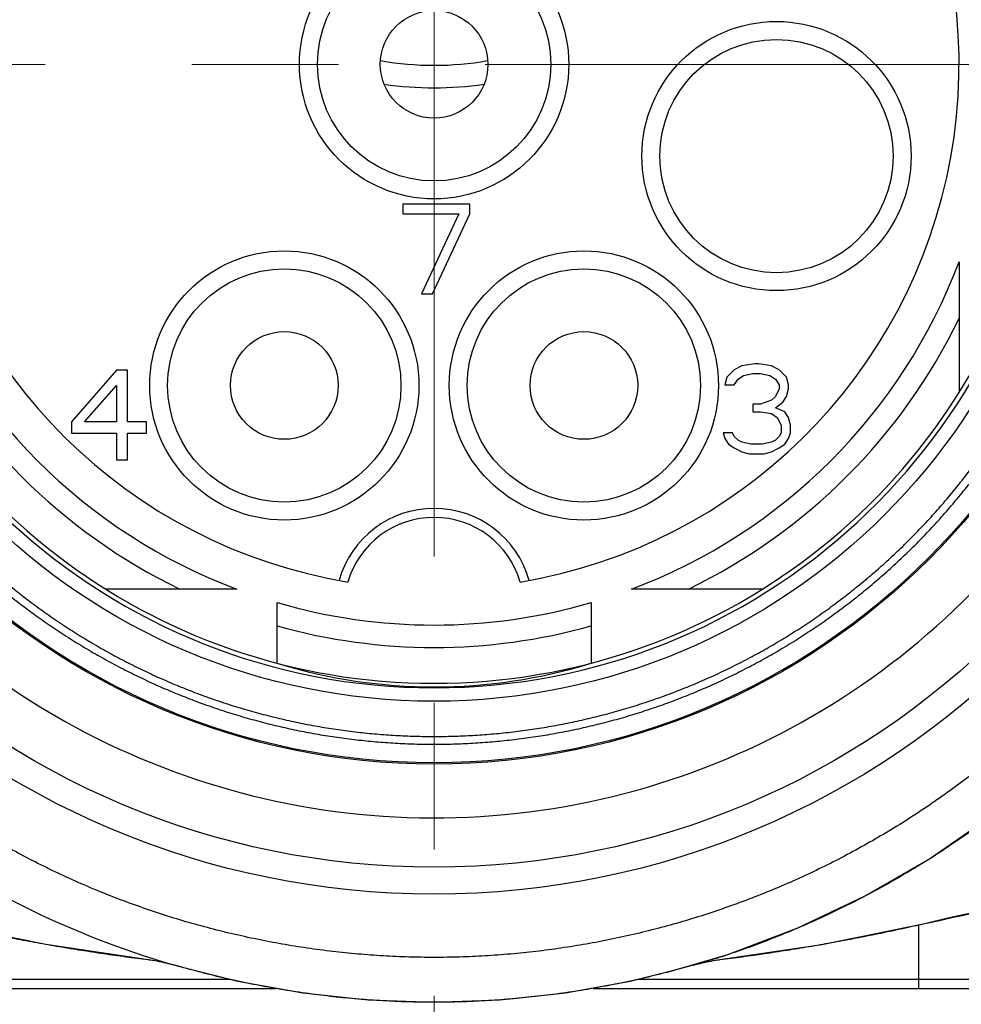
# Model space of a CAD drawing. Header units: millimetres. Extents: x 0 to 594, y 0 to 420.
# Tile 49 of 132: x 190 to 200, y 246 to 257. Entities that reach past the tile are written whole.
import ezdxf

# ---------------------------------------------------------------- set-up
doc = ezdxf.new("R2010")
doc.units = ezdxf.units.MM
doc.header["$LTSCALE"] = 0.257233
doc.linetypes.add('CENTER', pattern=[50.8, 31.75, -6.35, 6.35, -6.35])
doc.layers.add('NoLayerName_001', color=7, linetype='Continuous')
doc.layers.add('NoLayerName_006', color=7, linetype='Continuous')

msp = doc.modelspace()

# ---------------------------------------------------------------- linework, layer by layer
at = {"layer": 'NoLayerName_001', "color": 2, "linetype": 'CENTER', "lineweight": 13}
for p, q in [((194.5831, 272.0514), (194.5831, 240.6013)), ((182.0831, 256.3013), (207.0831, 256.3013))]:
    msp.add_line(p, q, dxfattribs=at)
at = {"layer": 'NoLayerName_001', "color": 7, "linetype": 'Continuous', "lineweight": 25}
for p, q in [((194.2331, 254.7413), (194.2331, 254.6349)), ((194.9831, 254.7413), (194.2331, 254.7413)), ((194.2331, 254.6349), (194.8581, 254.6349)), ((194.8581, 254.6349), (194.4415, 253.7413)), ((194.5665, 253.7413), (194.9831, 254.6349)), ((194.9831, 254.6349), (194.9831, 254.7413)), ((200.4331, 254.1013), (200.4331, 252.6424)), ((194.4415, 253.7413), (194.5665, 253.7413)), ((191.0431, 252.8913), (190.5431, 252.3168)), ((191.1681, 252.8913), (191.0431, 252.8913)), ((191.1681, 252.3168), (191.1681, 252.8913)), ((197.9281, 252.8975), (197.8448, 252.8124)), ((198.0115, 252.94), (197.9281, 252.8975)), ((198.1573, 252.9613), (198.0115, 252.94)), ((198.199, 252.9613), (198.1573, 252.9613)), ((198.3448, 252.94), (198.199, 252.9613)), ((198.4281, 252.8975), (198.3448, 252.94)), ((198.5115, 252.8124), (198.4281, 252.8975)), ((197.8448, 252.8124), (197.824, 252.7273)), ((197.9281, 252.7273), (197.9698, 252.7911)), ((197.9698, 252.7911), (198.0323, 252.8336)), ((198.0323, 252.8336), (198.1365, 252.8549)), ((198.1365, 252.8549), (198.2198, 252.8549)), ((198.2198, 252.8549), (198.324, 252.8336)), ((198.324, 252.8336), (198.3865, 252.7911)), ((198.3865, 252.7911), (198.4281, 252.7273)), ((198.5323, 252.7273), (198.5115, 252.8124)), ((190.689, 252.3168), (191.0431, 252.7211)), ((191.0431, 252.7211), (191.0431, 252.3168)), ((197.824, 252.7273), (197.9281, 252.7273)), ((198.4281, 252.6847), (198.3865, 252.5996)), ((198.4281, 252.7273), (198.4281, 252.6847)), ((198.5115, 252.5996), (198.5323, 252.6847)), ((198.5323, 252.6847), (198.5323, 252.7273)), ((198.3448, 252.557), (198.2198, 252.5145)), ((198.3865, 252.5996), (198.3448, 252.557)), ((198.4698, 252.5358), (198.5115, 252.5996)), ((198.2198, 252.5145), (198.1365, 252.5145)), ((198.1365, 252.5145), (198.1365, 252.4294)), ((198.3865, 252.4719), (198.4698, 252.5358)), ((198.4906, 252.4294), (198.3865, 252.4719)), ((198.1365, 252.4294), (198.2198, 252.4294)), ((198.2198, 252.4294), (198.3448, 252.4081)), ((198.3448, 252.4081), (198.4073, 252.3655)), ((198.4073, 252.3655), (198.449, 252.2804)), ((198.5323, 252.3655), (198.4906, 252.4294)), ((198.5531, 252.2804), (198.5323, 252.3655)), ((190.5431, 252.3168), (190.5431, 252.1892)), ((191.0431, 252.3168), (190.689, 252.3168)), ((191.3765, 252.3168), (191.1681, 252.3168)), ((191.3765, 252.1892), (191.3765, 252.3168)), ((198.449, 252.2804), (198.449, 252.1953)), ((198.5531, 252.1953), (198.5531, 252.2804)), ((190.5431, 252.1892), (191.0431, 252.1892)), ((191.0431, 252.1892), (191.0431, 251.8913)), ((191.1681, 251.8913), (191.1681, 252.1892)), ((191.1681, 252.1892), (191.3765, 252.1892)), ((197.9073, 252.1953), (197.8031, 252.1953)), ((197.8031, 252.1953), (197.824, 252.1315)), ((197.824, 252.1315), (197.8656, 252.0677)), ((197.9281, 252.1528), (197.9073, 252.1953)), ((197.9698, 252.1102), (197.9281, 252.1528)), ((198.0115, 252.089), (197.9698, 252.1102)), ((198.3865, 252.1102), (198.3448, 252.089)), ((198.4281, 252.1528), (198.3865, 252.1102)), ((198.449, 252.1953), (198.4281, 252.1528)), ((198.4906, 252.0677), (198.5323, 252.1315)), ((198.5323, 252.1315), (198.5531, 252.1953)), ((197.8656, 252.0677), (197.9281, 252.0251)), ((197.9281, 252.0251), (198.0115, 251.9826)), ((198.1156, 252.0677), (198.0115, 252.089)), ((198.2406, 252.0677), (198.1156, 252.0677)), ((198.3448, 252.089), (198.2406, 252.0677)), ((198.3448, 251.9826), (198.4281, 252.0251)), ((198.4281, 252.0251), (198.4906, 252.0677)), ((191.0431, 251.8913), (191.1681, 251.8913)), ((198.0115, 251.9826), (198.0948, 251.9613)), ((198.0948, 251.9613), (198.2615, 251.9613)), ((198.2615, 251.9613), (198.3448, 251.9826)), ((192.3831, 250.4513), (190.9242, 250.4513)), ((198.242, 250.4513), (196.7831, 250.4513)), ((192.8331, 249.6269), (192.8331, 250.3013)), ((196.3331, 250.3013), (196.3331, 249.6269)), ((200.1035, 247.4468), (200.7851, 247.9173)), ((199.3855, 247.0312), (200.1035, 247.4468)), ((198.6354, 246.6747), (199.3855, 247.0312)), ((197.8579, 246.3801), (198.6354, 246.6747)), ((197.1705, 246.177), (197.8579, 246.3801)), ((197.7582, 246.3198), (197.7693, 246.3212)), ((191.7314, 246.249), (191.6953, 246.2594)), ((196.7693, 246.0816), (197.3271, 246.2233)), ((197.4709, 246.2594), (197.1705, 246.177)), ((185.5637, 246.0013), (192.8191, 246.0013)), ((196.3553, 246.0013), (203.6026, 246.0013))]:
    msp.add_line(p, q, dxfattribs=at)
at = {"layer": 'NoLayerName_001', "color": 8, "linetype": 'Continuous', "lineweight": 25}
for p, q in [((200.2331, 246.767), (200.2343, 246.762)), ((199.9831, 246.0013), (199.9831, 246.711)), ((192.3128, 246.1013), (187.2615, 246.1013)), ((201.9047, 246.1013), (196.8498, 246.1013))]:
    msp.add_line(p, q, dxfattribs=at)
at = {"layer": 'NoLayerName_001', "color": 7, "linetype": 'Continuous', "lineweight": 25}
for points in [[(200.2343, 246.762), (200.2591, 246.7678), (200.3537, 246.7892), (200.445, 246.809), (200.5323, 246.8267), (200.6148, 246.8423), (200.6917, 246.8553), (200.762, 246.8657), (200.8245, 246.8734), (200.8783, 246.8784), (200.9226, 246.881), (200.9557, 246.8817), (200.9773, 246.8811)], [(188.932, 246.762), (190.2547, 246.4931), (191.398, 246.3211)], [(197.7682, 246.3211), (198.9038, 246.4917), (200.2343, 246.762)], [(191.397, 246.3212), (191.4065, 246.32), (191.4249, 246.3175), (191.4462, 246.3143), (191.4696, 246.3106), (191.4944, 246.3062), (191.5199, 246.3014), (191.5457, 246.2963), (191.571, 246.2909)], [(197.5939, 246.2906), (197.619, 246.296), (197.6446, 246.3011), (197.6701, 246.3059), (197.6948, 246.3103), (197.7181, 246.3141), (197.7395, 246.3173), (197.7582, 246.3198)], [(191.571, 246.2909), (191.5953, 246.2854), (191.6181, 246.28), (191.6387, 246.2749), (191.6565, 246.2702), (191.6708, 246.2664), (191.6803, 246.2638), (191.6858, 246.2622), (191.6864, 246.2621)], [(191.7209, 246.2533), (192.3969, 246.0816), (193.1198, 245.9511), (193.8497, 245.872), (194.5831, 245.8454), (195.3166, 245.872), (196.0464, 245.9511), (196.7693, 246.0816)], [(197.4802, 246.2622), (197.4858, 246.2637), (197.4951, 246.2663), (197.5092, 246.2701), (197.5269, 246.2747)], [(197.5269, 246.2747), (197.5472, 246.2798), (197.5698, 246.2851), (197.5939, 246.2906)]]:
    msp.add_lwpolyline(points, dxfattribs=at)
for centre, radius in [((194.5831, 256.3013), 9.25), ((194.5831, 256.3013), 8.95), ((194.5831, 256.3013), 7.8), ((194.5831, 256.3013), 7.1), ((194.5831, 256.3013), 1.5), ((198.3985, 255.279), 1.5), ((192.9138, 252.7214), 1.5), ((196.2525, 252.7214), 1.5)]:
    msp.add_circle(centre, radius, dxfattribs=at)
at = {"layer": 'NoLayerName_001', "color": 8, "linetype": 'Continuous', "lineweight": 25}
for centre, radius in [((194.5831, 256.3013), 7.7866), ((194.5831, 256.3013), 1.3), ((198.3985, 255.279), 1.3), ((192.9138, 252.7214), 1.3), ((196.2525, 252.7214), 1.3)]:
    msp.add_circle(centre, radius, dxfattribs=at)
for centre, radius, start, end in [((194.5831, 256.3013), 7.5788, 0, 180), ((194.5831, 256.3013), 7.4922, 359.99956, 180.00043), ((194.5831, 259.714), 3.4234, 260.00127, 279.99874), ((194.5831, 260.0587), 4.0182, 262.02284, 277.97711), ((194.5831, 250.2513), 1.1, 15.64773, 164.35227)]:
    msp.add_arc(centre, radius, start, end, dxfattribs=at)
at = {"layer": 'NoLayerName_001', "color": 7, "linetype": 'Continuous', "lineweight": 25}
for centre, radius, start, end in [((194.5831, 256.3013), 6.95, 99.10669, 80.89331), ((194.5831, 256.3013), 6.9, 119.53409, 60.46591), ((194.5831, 256.3013), 5.85, 119.83917, 260.55298), ((194.5831, 256.3013), 5.85, 279.44702, 60.16083), ((194.5831, 256.3013), 6.25, 200.60969, 249.39031), ((194.5831, 256.3013), 6.25, 290.60969, 339.39031), ((194.5831, 256.3013), 6.5, 205.84158, 244.15842), ((194.5831, 256.3013), 6.5, 295.84158, 334.15842), ((194.5831, 256.3013), 8.4, 215.07223, 331.98347), ((194.5831, 250.2513), 1, 16.22075, 163.77925), ((194.5831, 256.3013), 6.25, 253.73979, 286.2602), ((194.5831, 256.3013), 6.5, 254.38145, 285.61855), ((194.5066, 256.2814), 10.4582, 302.41845, 306.81554), ((194.5466, 256.2199), 10.3849, 301.4614, 302.41423), ((194.5822, 256.1607), 10.3158, 297.99088, 301.46404), ((194.5321, 256.056), 10.1991, 242.73402, 253.85064), ((194.6076, 256.1144), 10.263, 296.55836, 297.9872), ((194.6117, 256.1061), 10.2537, 293.55458, 296.55868), ((194.6231, 256.0802), 10.2255, 292.04132, 293.55398), ((194.634, 256.0534), 10.1965, 289.18906, 292.0408), ((194.6079, 256.1295), 10.277, 287.30445, 289.18723), ((194.5851, 256.2021), 10.3531, 286.18501, 287.30538)]:
    msp.add_arc(centre, radius, start, end, dxfattribs=at)
msp.add_ellipse((194.5831, 256.3013), major_axis=(0, 6.94), ratio=0.92219, start_param=2.8658087, end_param=3.4186102, dxfattribs=at)
at = {"layer": 'NoLayerName_001', "color": 8, "linetype": 'Continuous', "lineweight": 25}
for points, knots in [([(187.0041, 256.3013), (187.0051, 256.2292), (187.0055, 256.085), (187.0154, 255.8687), (187.0307, 255.6527), (187.0525, 255.4372), (187.0804, 255.2223), (187.1144, 255.0084), (187.1544, 254.7956), (187.2004, 254.5842), (187.2524, 254.3743), (187.3103, 254.1659), (187.3741, 253.9594), (187.4439, 253.7547), (187.5194, 253.552), (187.6008, 253.3515), (187.6878, 253.1534), (187.7806, 252.9578), (187.8789, 252.7648), (187.9827, 252.5748), (188.0918, 252.3877), (188.2063, 252.2038), (188.326, 252.0232), (188.4508, 251.8462), (188.5806, 251.6728), (188.7153, 251.5032), (188.8547, 251.3375), (188.9988, 251.1759), (189.1474, 251.0186), (189.3004, 250.8656), (189.4576, 250.7171), (189.619, 250.5731), (189.7845, 250.4338), (189.9538, 250.2993), (190.1269, 250.1697), (190.3037, 250.045), (190.484, 249.9255), (190.6677, 249.811), (190.8548, 249.702), (191.0445, 249.5976), (191.1739, 249.5334), (191.2382, 249.5006)], [0, 0, 0, 0, 0.2162618, 0.4326953, 0.6492511, 0.8658757, 1.0825122, 1.2991007, 1.5155794, 1.7319131, 1.948143, 2.164324, 2.3805099, 2.596729, 2.8129946, 3.0293203, 3.2457135, 3.4621662, 3.6786679, 3.8952075, 4.1117738, 4.3283564, 4.5449455, 4.761532, 4.9781058, 5.1946555, 5.4111691, 5.6276344, 5.8440396, 6.0603745, 6.2766455, 6.4928744, 6.7090822, 6.9252899, 7.141521, 7.3577999, 7.574151, 7.7905764, 8.0070613, 8.2235897, 8.4401452, 8.4401452, 8.4401452, 8.4401452]), ([(187.0908, 256.3012), (187.0918, 256.23), (187.0921, 256.0874), (187.1019, 255.8736), (187.1171, 255.6601), (187.1386, 255.447), (187.1661, 255.2346), (187.1997, 255.0231), (187.2393, 254.8128), (187.2848, 254.6038), (187.3362, 254.3962), (187.3934, 254.1903), (187.4565, 253.9861), (187.5255, 253.7837), (187.6002, 253.5834), (187.6806, 253.3852), (187.7667, 253.1893), (187.8583, 252.9959), (187.9555, 252.8052), (188.0581, 252.6173), (188.166, 252.4324), (188.2792, 252.2506), (188.3975, 252.0721), (188.5209, 251.8971), (188.6492, 251.7257), (188.7824, 251.558), (188.9202, 251.3942), (189.0626, 251.2345), (189.2095, 251.0789), (189.3607, 250.9277), (189.5162, 250.7808), (189.6758, 250.6385), (189.8393, 250.5009), (190.0067, 250.3679), (190.1778, 250.2398), (190.3526, 250.1165), (190.5309, 249.9983), (190.7125, 249.8852), (190.8974, 249.7774), (191.085, 249.6742), (191.2128, 249.6107), (191.2764, 249.5783)], [0, 0, 0, 0, 0.2137898, 0.4277494, 0.6418299, 0.855978, 1.0701375, 1.2842494, 1.4982527, 1.712113, 1.925871, 2.139581, 2.3532955, 2.5670428, 2.7808359, 2.9946885, 3.2086079, 3.4225861, 3.6366127, 3.8506767, 4.0647672, 4.2788737, 4.4929867, 4.7070972, 4.9211951, 5.1352692, 5.3493076, 5.5632982, 5.7772295, 5.9910912, 6.2048899, 6.4186468, 6.6323829, 6.8461189, 7.059878, 7.2736844, 7.4875621, 7.7015133, 7.9155233, 8.1295763, 8.3436562, 8.3436562, 8.3436562, 8.3436562]), ([(199.1589, 250.3687), (199.2147, 250.413), (199.3272, 250.5005), (199.4904, 250.6386), (199.6501, 250.7808), (199.8055, 250.9277), (199.9567, 251.0789), (200.1036, 251.2345), (200.246, 251.3942), (200.3839, 251.558), (200.517, 251.7257), (200.6454, 251.8971), (200.7687, 252.0721), (200.8871, 252.2506), (201.0002, 252.4324), (201.1081, 252.6173), (201.2107, 252.8052), (201.3079, 252.9959), (201.3996, 253.1893), (201.4857, 253.3852), (201.5661, 253.5834), (201.6408, 253.7837), (201.7097, 253.9861), (201.7728, 254.1903), (201.8301, 254.3962), (201.8815, 254.6038), (201.927, 254.8128), (201.9665, 255.0231), (202.0001, 255.2346), (202.0277, 255.447), (202.0492, 255.6601), (202.0644, 255.8736), (202.0741, 256.0874), (202.0745, 256.23), (202.0754, 256.3012)], [0, 0, 0, 0, 0.213736, 0.427472, 0.6412289, 0.8550276, 1.0688894, 1.2828206, 1.4968113, 1.7108496, 1.9249237, 2.1390216, 2.3531321, 2.5672451, 2.7813517, 2.9954422, 3.2095063, 3.4235329, 3.6375111, 3.8514304, 4.065283, 4.2790761, 4.4928234, 4.7065379, 4.9202478, 5.1340058, 5.3478662, 5.5618697, 5.7759818, 5.9901416, 6.2042899, 6.4183704, 6.6323301, 6.8461198, 6.8461198, 6.8461198, 6.8461198]), ([(199.2118, 250.3002), (199.2683, 250.345), (199.3821, 250.4335), (199.5471, 250.5732), (199.7086, 250.717), (199.8659, 250.8656), (200.0189, 251.0186), (200.1675, 251.1759), (200.3115, 251.3375), (200.451, 251.5032), (200.5856, 251.6728), (200.7155, 251.8462), (200.8403, 252.0232), (200.96, 252.2038), (201.0744, 252.3877), (201.1836, 252.5748), (201.2874, 252.7648), (201.3857, 252.9578), (201.4784, 253.1534), (201.5655, 253.3515), (201.6468, 253.552), (201.7224, 253.7547), (201.7921, 253.9594), (201.8559, 254.1659), (201.9139, 254.3743), (201.9658, 254.5842), (202.0119, 254.7956), (202.0519, 255.0084), (202.0859, 255.2223), (202.1137, 255.4372), (202.1355, 255.6527), (202.1509, 255.8687), (202.1607, 256.085), (202.1611, 256.2292), (202.1621, 256.3013)], [0, 0, 0, 0, 0.2162077, 0.4324154, 0.6486443, 0.8649154, 1.0812503, 1.2976555, 1.5141208, 1.7306343, 1.947184, 2.1637578, 2.3803444, 2.5969335, 2.8135161, 3.0300825, 3.2466221, 3.4631238, 3.6795765, 3.8959696, 4.1122954, 4.328561, 4.5447801, 4.7609659, 4.9771469, 5.1933768, 5.4097105, 5.6261894, 5.842778, 6.0594147, 6.2760395, 6.4925954, 6.7090289, 6.9252907, 6.9252907, 6.9252907, 6.9252907]), ([(191.2764, 249.5783), (191.3409, 249.5477), (191.4692, 249.4852), (191.6655, 249.3996), (191.8638, 249.3189), (192.0644, 249.2441), (192.267, 249.175), (192.4715, 249.1117), (192.6777, 249.0544), (192.8855, 249.0029), (193.0946, 248.9574), (193.305, 248.9178), (193.5164, 248.8844), (193.7287, 248.8569), (193.9417, 248.8355), (194.1552, 248.8203), (194.3691, 248.8111), (194.5831, 248.808), (194.7972, 248.8111), (195.011, 248.8203), (195.2246, 248.8355), (195.4376, 248.8569), (195.6498, 248.8844), (195.8613, 248.9178), (196.0716, 248.9573), (196.2808, 249.0029), (196.4886, 249.0543), (196.6948, 249.1117), (196.8993, 249.175), (197.1019, 249.2441), (197.3025, 249.3189), (197.5008, 249.3994), (197.6968, 249.4856), (197.8903, 249.5774), (198.081, 249.6747), (198.2689, 249.7773), (198.4537, 249.8852), (198.6354, 249.9983), (198.8136, 250.1166), (198.9887, 250.2394), (199.1019, 250.326), (199.1589, 250.3687)], [0, 0, 0, 0, 0.2140907, 0.4281772, 0.6422468, 0.8562989, 1.0703375, 1.2843663, 1.4983884, 1.712407, 1.9264257, 2.1404485, 2.3544767, 2.5685094, 2.7825454, 2.9965831, 3.210621, 3.4246586, 3.6386961, 3.852734, 4.0667716, 4.2808075, 4.4948402, 4.7088684, 4.9228913, 5.1369101, 5.3509287, 5.5649509, 5.7789797, 5.9930183, 6.2070701, 6.4211395, 6.6352259, 6.8493164, 7.0633962, 7.2774492, 7.4914593, 7.7054106, 7.9192884, 8.1330948, 8.3468539, 8.3468539, 8.3468539, 8.3468539]), ([(191.2382, 249.5006), (191.3034, 249.4697), (191.4332, 249.4064), (191.6317, 249.3198), (191.8323, 249.2382), (192.0352, 249.1625), (192.2402, 249.0926), (192.4471, 249.0286), (192.6557, 248.9706), (192.8658, 248.9185), (193.0774, 248.8725), (193.2902, 248.8325), (193.5041, 248.7986), (193.7188, 248.7709), (193.9343, 248.7493), (194.1503, 248.7338), (194.3666, 248.7245), (194.5831, 248.7214), (194.7996, 248.7245), (195.016, 248.7338), (195.232, 248.7493), (195.4474, 248.7709), (195.6622, 248.7986), (195.8761, 248.8325), (196.0889, 248.8725), (196.3004, 248.9185), (196.5106, 248.9706), (196.7192, 249.0286), (196.9261, 249.0926), (197.131, 249.1625), (197.3339, 249.2382), (197.5346, 249.3197), (197.7328, 249.4069), (197.9285, 249.4997), (198.1215, 249.5981), (198.3115, 249.7019), (198.4985, 249.811), (198.6823, 249.9254), (198.8625, 250.0451), (199.0396, 250.1693), (199.1542, 250.257), (199.2118, 250.3002)], [0, 0, 0, 0, 0.2165666, 0.4331288, 0.649674, 0.8662014, 1.0827153, 1.2992192, 1.5157163, 1.7322098, 1.9487035, 2.1652013, 2.3817046, 2.5982125, 2.8147237, 3.0312365, 3.2477497, 3.4642624, 3.6807752, 3.8972883, 4.113801, 4.3303122, 4.54682, 4.7633233, 4.9798212, 5.196315, 5.4128087, 5.6293058, 5.8458097, 6.0623235, 6.2788507, 6.4953957, 6.7119578, 6.9285242, 7.1450796, 7.361608, 7.578093, 7.7945185, 8.0108696, 8.2271486, 8.4433796, 8.4433796, 8.4433796, 8.4433796]), ([(191.378, 246.8842), (191.2889, 246.9163), (191.1102, 246.9786), (190.8462, 247.0833), (190.5851, 247.1949), (190.3275, 247.3143), (190.0734, 247.4411), (189.8231, 247.5753), (189.5768, 247.7166), (189.3345, 247.865), (189.0966, 248.0203), (188.8631, 248.1823), (188.6343, 248.3509), (188.4105, 248.526), (188.1918, 248.7073), (187.9787, 248.895), (187.7705, 249.0879), (187.6374, 249.2223), (187.5701, 249.2887)], [0, 0, 0, 0, 0.2839306, 0.5678362, 0.8517279, 1.1356243, 1.4195433, 1.7034976, 1.9874964, 2.2715449, 2.5556457, 2.839794, 3.1239551, 3.4080849, 3.6921409, 3.9760837, 4.2598768, 4.5434883, 4.5434883, 4.5434883, 4.5434883]), ([(201.5961, 249.2887), (201.5289, 249.2223), (201.3957, 249.0879), (201.1874, 248.8949), (200.9743, 248.7072), (200.7555, 248.5259), (200.5317, 248.3508), (200.3031, 248.1822), (200.0698, 248.0203), (199.8322, 247.8651), (199.5903, 247.7169), (199.3443, 247.5757), (199.0944, 247.4418), (198.8406, 247.3151), (198.5831, 247.1959), (198.3223, 247.0843), (198.0581, 246.9803), (197.791, 246.884), (197.5212, 246.7954), (197.2489, 246.7147), (196.9743, 246.6417), (196.6978, 246.5766), (196.4195, 246.5194), (196.1397, 246.4701), (195.8586, 246.4289), (195.5765, 246.3958), (195.2936, 246.3708), (195.0101, 246.3541), (194.7263, 246.3457), (194.4424, 246.3457), (194.1585, 246.3541), (193.875, 246.3707), (193.5921, 246.3957), (193.31, 246.4287), (193.0289, 246.4699), (192.7492, 246.519), (192.4709, 246.5761), (192.1943, 246.641), (191.9198, 246.714), (191.6472, 246.7939), (191.4679, 246.8547), (191.378, 246.8842)], [0, 0, 0, 0, 0.2836444, 0.5675144, 0.8515443, 1.1356637, 1.419798, 1.7038697, 1.9877992, 2.2715403, 2.5551446, 2.8386844, 3.1222328, 3.4058265, 3.6894797, 3.9732079, 4.2570217, 4.5409165, 4.8248816, 5.1089023, 5.3929612, 5.6770383, 5.9611119, 6.2451653, 6.5291909, 6.8131849, 7.0971469, 7.3810806, 7.6649946, 7.9489024, 8.2328207, 8.5167608, 8.8007284, 9.0847241, 9.3687438, 9.6527798, 9.9368212, 10.2208553, 10.5048714, 10.7888619, 11.0728223, 11.0728223, 11.0728223, 11.0728223]), ([(200.2331, 246.767), (200.2462, 246.7701), (200.2724, 246.7763), (200.3117, 246.7855), (200.3444, 246.7931), (200.3706, 246.799), (200.3903, 246.8035), (200.41, 246.8079), (200.4297, 246.8123), (200.4494, 246.8166), (200.4691, 246.8209), (200.4888, 246.8251), (200.5085, 246.8293), (200.5283, 246.8334), (200.548, 246.8375), (200.5678, 246.8415), (200.5876, 246.8454), (200.6074, 246.8493), (200.6206, 246.8519), (200.6272, 246.8531)], [0, 0, 0, 0, 0.04033858, 0.08067743, 0.1210179, 0.14118889, 0.16136018, 0.18153165, 0.20170317, 0.22187464, 0.24204597, 0.2622171, 0.28238797, 0.30255855, 0.32272884, 0.34289884, 0.36306859, 0.38323815, 0.40340761, 0.40340761, 0.40340761, 0.40340761]), ([(188.9331, 246.767), (188.9738, 246.7574), (189.055, 246.7381), (189.1771, 246.7102), (189.2993, 246.6829), (189.4216, 246.6562), (189.5442, 246.6303), (189.6668, 246.6051), (189.7897, 246.5805), (189.9126, 246.5566), (190.0357, 246.5334), (190.1589, 246.5108), (190.2823, 246.4889), (190.4057, 246.4677), (190.5293, 246.4471), (190.653, 246.4272), (190.7768, 246.4079), (190.9007, 246.3893), (191.0246, 246.3713), (191.1487, 246.354), (191.2728, 246.3372), (191.3556, 246.3266), (191.397, 246.3213)], [0, 0, 0, 0, 0.1252277, 0.2504559, 0.3756864, 0.5009212, 0.6261618, 0.7514098, 0.8766645, 1.0019251, 1.1271906, 1.25246, 1.377732, 1.5030056, 1.6282794, 1.7535521, 1.8788222, 2.0040884, 2.129349, 2.2546025, 2.3798471, 2.5050812, 2.5050812, 2.5050812, 2.5050812]), ([(197.7693, 246.3213), (197.8107, 246.3266), (197.8935, 246.3372), (198.0176, 246.354), (198.1416, 246.3713), (198.2655, 246.3893), (198.3894, 246.4079), (198.5131, 246.4272), (198.6368, 246.4471), (198.7604, 246.4676), (198.8838, 246.4889), (199.0072, 246.5108), (199.1304, 246.5333), (199.2535, 246.5566), (199.3765, 246.5805), (199.4993, 246.605), (199.622, 246.6303), (199.7446, 246.6562), (199.867, 246.6828), (199.9892, 246.7102), (200.1113, 246.7381), (200.1925, 246.7574), (200.2331, 246.767)], [0, 0, 0, 0, 0.125224, 0.2504476, 0.3756734, 0.5009041, 0.6261426, 0.7513909, 0.8766479, 1.0019118, 1.1271808, 1.2524532, 1.3777275, 1.5030021, 1.6282755, 1.7535463, 1.8788132, 2.0040749, 2.1293303, 2.2545782, 2.3798176, 2.5050477, 2.5050477, 2.5050477, 2.5050477])]:
    msp.add_open_spline(points, degree=3, knots=knots, dxfattribs=at)
at = {"layer": 'NoLayerName_001', "color": 7, "linetype": 'Continuous', "lineweight": 25}
msp.add_open_spline([(197.1705, 246.177), (197.081, 246.1552), (196.9023, 246.1097), (196.6317, 246.0519), (196.3596, 246.0004), (196.0861, 245.9563), (195.8114, 245.9193), (195.5357, 245.8898), (195.2592, 245.8676), (194.9821, 245.8528), (194.7048, 245.8456), (194.4273, 245.846), (194.1499, 245.854), (193.8729, 245.8696), (193.5965, 245.8926), (193.3208, 245.9232), (193.0461, 245.961), (192.7726, 246.0062), (192.5005, 246.0585), (192.2302, 246.1182), (191.9614, 246.1841), (191.7842, 246.2349), (191.6953, 246.2594)], degree=3, knots=[0, 0, 0, 0, 0.2764163, 0.5530758, 0.8299414, 1.1069775, 1.3841499, 1.6614268, 1.9387794, 2.216182, 2.4936132, 2.7710559, 3.048498, 3.3259276, 3.6033282, 3.8806786, 4.1579535, 4.4351242, 4.712159, 4.9890238, 5.2656829, 5.5420992, 5.5420992, 5.5420992, 5.5420992], dxfattribs=at)
at = {"layer": 'NoLayerName_006', "color": 7, "linetype": 'Continuous', "lineweight": 25}
for centre in [(194.5831, 256.3013), (192.9138, 252.7214), (196.2525, 252.7214)]:
    msp.add_circle(centre, 0.6, dxfattribs=at)

doc.saveas('drawing.dxf')
